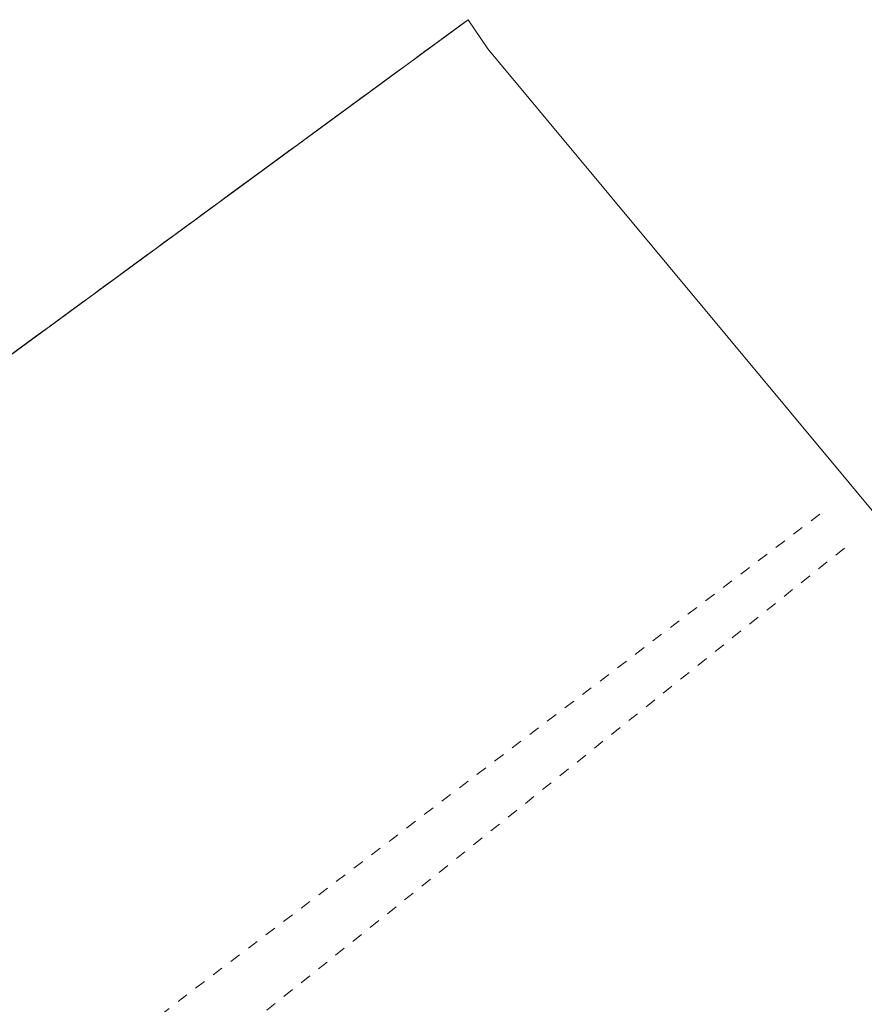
# Model space of a CAD drawing. Extents: x 5474185 to 5474933, y 5916077 to 5916824.
# Tile 74 of 256: x 5474331 to 5474370, y 5916714 to 5916759. Entities that reach past the tile are written whole.
import ezdxf

# ---------------------------------------------------------------- set-up
doc = ezdxf.new("R2010")
doc.units = 0
doc.linetypes.add('PRZER1-1', pattern=[1, 0.5, -0.5])
doc.linetypes.add('PRZER3-1', pattern=[2, 1.5, -0.5])
for name, color, linetype, lineweight in [('GESDZI', 253, 'CONTINUOUS', 18), ('GESKKL', 253, 'CONTINUOUS', 18), ('GESUZY', 253, 'CONTINUOUS', 18)]:
    doc.layers.add(name, color=color, linetype=linetype, lineweight=lineweight)

msp = doc.modelspace()

# ---------------------------------------------------------------- linework, layer by layer
at = {"layer": 'GESDZI', "linetype": 'Continuous', "lineweight": 13}
for p, q in [((5474246, 5916681.43, 10.22), (5474351.73, 5916758.9, 10.22)), ((5474351.73, 5916758.9, 10.22), (5474246, 5916681.43, 10.22))]:
    msp.add_line(p, q, dxfattribs=at)
at = {"layer": 'GESDZI', "linetype": 'Continuous', "lineweight": 13, "elevation": 10.22, "flags": 128}
msp.add_lwpolyline([(5474443.69, 5916646.04), (5474393.53, 5916708.46), (5474352.63, 5916757.58), (5474351.73, 5916758.9), (5474246, 5916681.43), (5474241.05, 5916671.19), (5474244.02, 5916663.45), (5474255.17, 5916645.95), (5474272.74, 5916621.91), (5474307.08, 5916579.16), (5474342.29, 5916532.08), (5474455.96, 5916630.15), (5474443.69, 5916646.04)], close=True, dxfattribs=at)
at = {"layer": 'GESKKL', "linetype": 'PRZER3-1', "lineweight": 13}
msp.add_line((5474351.73, 5916758.9, 10.06), (5474246, 5916681.43, 10.06), dxfattribs=at)
at = {"layer": 'GESUZY', "linetype": 'PRZER1-1', "lineweight": 13}
for p, q in [((5474351.73, 5916758.9, 10.08), (5474246, 5916681.43, 10.08)), ((5474246, 5916681.43, 10.08), (5474351.73, 5916758.9, 10.08)), ((5474324.26, 5916703.55, 10.08), (5474367.93, 5916736.72, 10.08)), ((5474368.77, 5916734.97, 10.08), (5474326.41, 5916701.09, 10.08))]:
    msp.add_line(p, q, dxfattribs=at)

doc.saveas('drawing.dxf')
